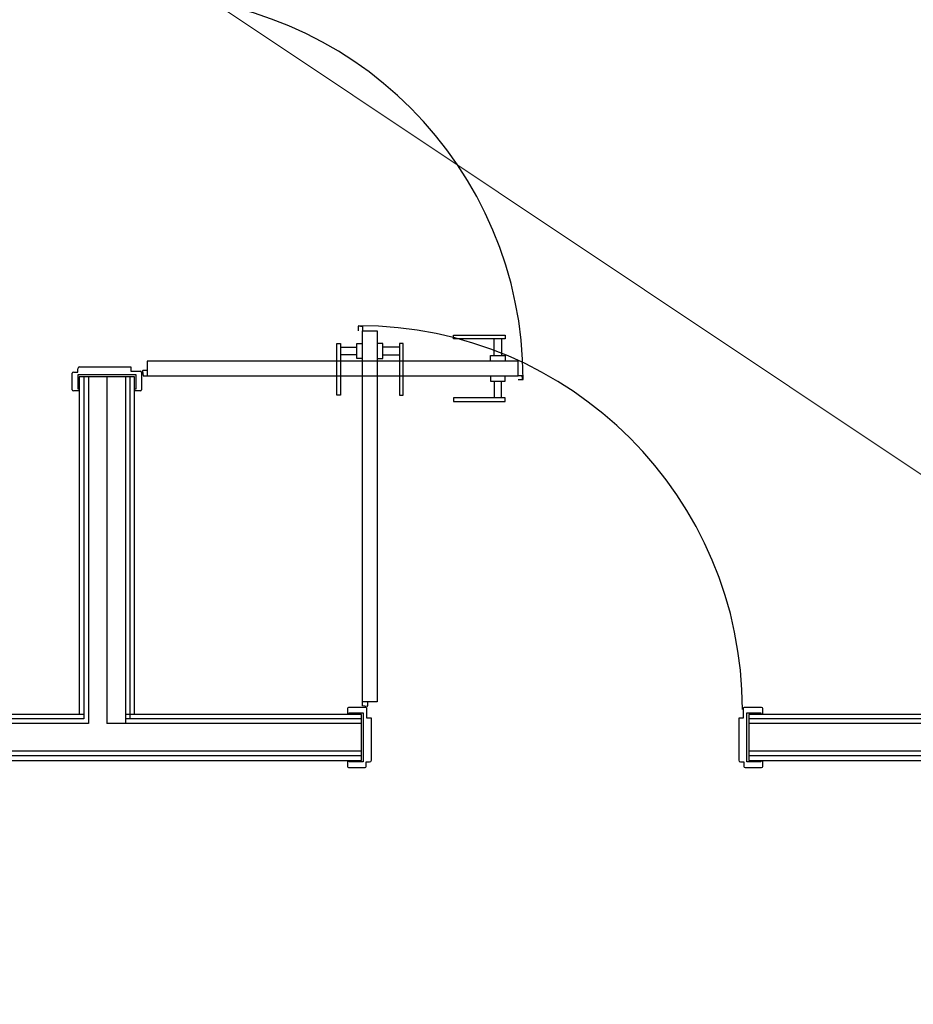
# Model space of a CAD drawing. Header units: millimetres. Extents: x 45983 to 94428, y -13359 to 18562.
# Tile 42 of 57: x 83114 to 85536, y 9828 to 12497. Entities that reach past the tile are written whole.
import ezdxf

# ---------------------------------------------------------------- set-up
doc = ezdxf.new("R2010")
doc.units = ezdxf.units.MM
doc.layers.add('Kanał', color=30, linetype='Continuous', lineweight=30)

msp = doc.modelspace()

# ---------------------------------------------------------------- linework, layer by layer
for p, q in [((84031, 11667.2), (84042.9, 11665.2)), ((84032.5, 11654.2), (84032.5, 11665.7)), ((84042.9, 11665.2), (84042.9, 11654.2)), ((84042.9, 10648.4), (84042.9, 11654.2)), ((84042.9, 11654.2), (84082.8, 11654.2)), ((84082.8, 11654.2), (84082.8, 10648.4)), ((84290, 11642), (84430, 11642)), ((84290, 11632), (84290, 11642)), ((84430, 11642), (84430, 11632)), ((83972.9, 11619.2), (83982.9, 11619.2)), ((83972.9, 11479.2), (83972.9, 11619.2)), ((83982.9, 11619.2), (83982.9, 11479.2)), ((84027.9, 11619.2), (84042.9, 11619.2)), ((84027.9, 11579.2), (84027.9, 11619.2)), ((84097.8, 11619.2), (84082.8, 11619.2)), ((84097.8, 11579.2), (84097.8, 11619.2)), ((84142.8, 11619.2), (84142.8, 11479.2)), ((84152.8, 11619.2), (84142.8, 11619.2)), ((84152.8, 11479.2), (84152.8, 11619.2)), ((84430, 11632), (84290, 11632)), ((84400, 11587), (84400, 11632)), ((84420, 11632), (84420, 11587)), ((83982.9, 11609.2), (84027.9, 11609.2)), ((84027.9, 11589.2), (83982.9, 11589.2)), ((84142.8, 11609.2), (84097.8, 11609.2)), ((84097.8, 11589.2), (84142.8, 11589.2)), ((84390, 11587), (84430, 11587)), ((84390, 11572), (84390, 11587)), ((84430, 11587), (84430, 11572)), ((83459.2, 11572), (83459.2, 11532.1)), ((84465, 11572), (83459.2, 11572)), ((84042.9, 11579.2), (84027.9, 11579.2)), ((84082.8, 11579.2), (84097.8, 11579.2)), ((84465, 11532.1), (84465, 11572)), ((83256, 11494.2), (83256, 11539.2)), ((83259, 11542.2), (83271, 11542.2)), ((83271, 11542.2), (83271, 11551.2)), ((83271, 11534.2), (83271, 11496.2)), ((83429, 11534.2), (83271, 11534.2)), ((83276, 11556.2), (83415, 11556.2)), ((83415, 11556.2), (83415, 11544.2)), ((83415, 11544.2), (83441, 11544.2)), ((83429, 11496.2), (83429, 11534.2)), ((83444, 11541.2), (83444, 11494.2)), ((83446.2, 11544.6), (83448.2, 11532.1)), ((83459.2, 11546.1), (83447.7, 11546.1)), ((83448.2, 11532.1), (83459.2, 11532.1)), ((83459.2, 11532.1), (84465, 11532.1)), ((84390, 11532.1), (84390, 11517.1)), ((84430, 11517.1), (84430, 11532.1)), ((84476, 11532.1), (84465, 11532.1)), ((84478, 11520.2), (84476, 11532.1)), ((83425, 11529.2), (83275, 11529.2)), ((83275, 11529.2), (83275, 10614.2)), ((83287.5, 11529.2), (83287.5, 10601.7)), ((83300, 11529.2), (83300, 10589.2)), ((83350, 11529.2), (83350, 10589.2)), ((83400, 11529.2), (83400, 10589.2)), ((83412.5, 11529.2), (83412.5, 10601.7)), ((83425, 10614.2), (83425, 11529.2)), ((84390, 11517.1), (84430, 11517.1)), ((84400, 11517.1), (84400, 11472.1)), ((84420, 11472.1), (84420, 11517.1)), ((84465, 11521.7), (84476.5, 11521.7)), ((83275, 11491.2), (83259, 11491.2)), ((83271, 11496.2), (83275, 11496.2)), ((83425, 11496.2), (83429, 11496.2)), ((83441, 11491.2), (83425, 11491.2)), ((83982.9, 11479.2), (83972.9, 11479.2)), ((84142.8, 11479.2), (84152.8, 11479.2)), ((84290, 11472.1), (84290, 11462.1)), ((84430, 11472.1), (84290, 11472.1)), ((84290, 11462.1), (84430, 11462.1)), ((84430, 11462.1), (84430, 11472.1)), ((84002, 10630.2), (84002, 10614.2)), ((84052, 10633.2), (84005, 10633.2)), ((84042.9, 10637.4), (84042.9, 10648.4)), ((84082.8, 10648.4), (84042.9, 10648.4)), ((84055.4, 10635.5), (84042.9, 10637.4)), ((84055, 10604.2), (84055, 10630.2)), ((84056.9, 10648.4), (84056.9, 10636.9)), ((85075, 10630.2), (85075, 10604.2)), ((85125, 10633.2), (85078, 10633.2)), ((85128, 10614.2), (85128, 10630.2)), ((83287.5, 10614.2), (81372.5, 10614.2)), ((83287.5, 10601.7), (81377.5, 10601.7)), ((84040, 10614.2), (83400, 10614.2)), ((84040, 10601.7), (83400, 10601.7)), ((84007, 10614.2), (84007, 10618.2)), ((84007, 10618.2), (84045, 10618.2)), ((84040, 10489.2), (84040, 10614.2)), ((84045, 10618.2), (84045, 10485.2)), ((84067, 10604.2), (84055, 10604.2)), ((84067, 10490.2), (84067, 10604.2)), ((85075, 10604.2), (85063, 10604.2)), ((85063, 10604.2), (85063, 10490.2)), ((85085, 10485.2), (85085, 10618.2)), ((85085, 10618.2), (85123, 10618.2)), ((85090, 10614.2), (85090, 10489.2)), ((86665, 10614.2), (85090, 10614.2)), ((86652.5, 10601.7), (85090, 10601.7)), ((85123, 10618.2), (85123, 10614.2)), ((83300, 10589.2), (81377.5, 10589.2)), ((84040, 10589.2), (83350, 10589.2)), ((86665, 10589.2), (85090, 10589.2)), ((81372.5, 10489.2), (84040, 10489.2)), ((84040, 10514.2), (81377.5, 10514.2)), ((84040, 10501.7), (81377.5, 10501.7)), ((84002, 10489.2), (84002, 10473.2)), ((84007, 10485.2), (84007, 10489.2)), ((84066.9, 10489.2), (84066.6, 10489.2)), ((85063.4, 10489.2), (85063.1, 10489.2)), ((85063.1, 10489.2), (85063.4, 10489.2)), ((87380, 10514.2), (85090, 10514.2)), ((87380, 10501.7), (85090, 10501.7)), ((85090, 10489.2), (87380, 10489.2)), ((85123, 10489.2), (85123, 10485.2)), ((85128, 10473.2), (85128, 10489.2)), ((84005, 10470.2), (84050, 10470.2)), ((84045, 10485.2), (84007, 10485.2)), ((84053, 10473.2), (84053, 10485.2)), ((84053, 10485.2), (84062, 10485.2)), ((85068, 10485.2), (85077, 10485.2)), ((85077, 10485.2), (85077, 10473.2)), ((85080, 10470.2), (85125, 10470.2)), ((85123, 10485.2), (85085, 10485.2))]:
    msp.add_line(p, q)
for centre, radius, start, end in [((83438.3, 11522.2), 1040, 0, 90), ((84031, 11665.7), 1.46, 0, 90), ((84032.9, 10627.5), 1040, 0, 90), ((83259, 11539.2), 3, 90, 180), ((83276, 11551.2), 5, 90, 180), ((83441, 11541.2), 3, 0, 90), ((83447.7, 11544.6), 1.46, 90, 180), ((84476.5, 11520.2), 1.46, 0, 90), ((83259, 11494.2), 3, 180, 270), ((83441, 11494.2), 3, 270, 0), ((84005, 10630.2), 3, 90, 180), ((84052, 10630.2), 3, 0, 90), ((84055.4, 10636.9), 1.46, 270, 0), ((85078, 10630.2), 3, 90, 180), ((85125, 10630.2), 3, 0, 90), ((84062, 10490.2), 5, 270, 0), ((85068, 10490.2), 5, 180, 270), ((84005, 10473.2), 3, 180, 270), ((84050, 10473.2), 3, 270, 0), ((85080, 10473.2), 3, 180, 270), ((85125, 10473.2), 3, 270, 0)]:
    msp.add_arc(centre, radius, start, end)
at = {"layer": 'Kanał', "lineweight": 0}
msp.add_line((87708.4, 9828.3), (83450, 12671.4), dxfattribs=at)

doc.saveas('drawing.dxf')
